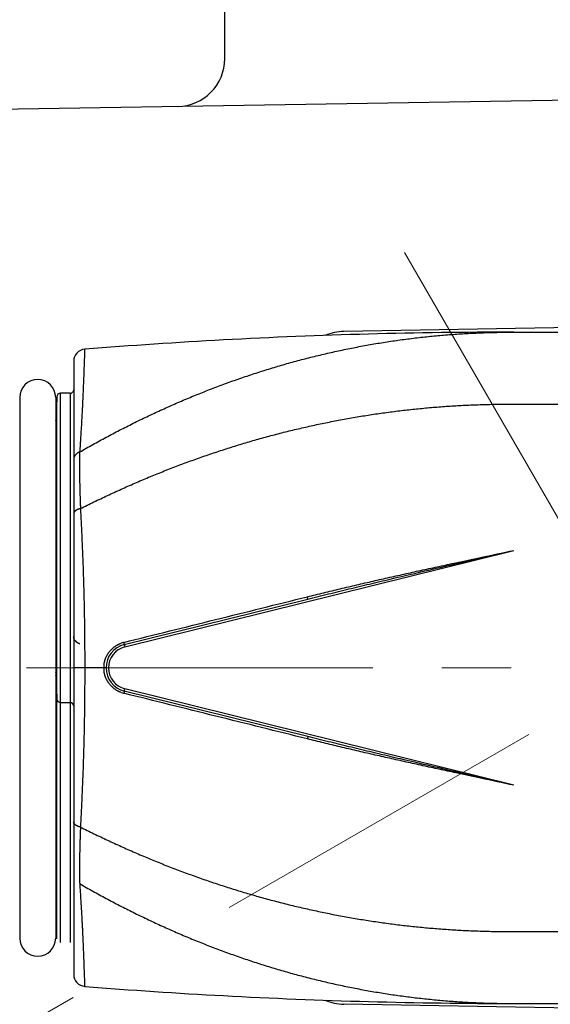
# Model space of a CAD drawing. Header units: millimetres. Extents: x 0 to 1076, y 0 to 742.
# Tile 16 of 127: x 475 to 497, y 211 to 252. Entities that reach past the tile are written whole.
import ezdxf

# ---------------------------------------------------------------- set-up
doc = ezdxf.new("R2010")
doc.units = ezdxf.units.MM
doc.header["$LTSCALE"] = 0.454724
doc.linetypes.add('CENTER', pattern=[50.8, 31.75, -6.35, 6.35, -6.35])
doc.layers.add('NoLayerName_001', color=7, linetype='Continuous')

# ---------------------------------------------------------------- blocks, each defined once
blk = doc.blocks.new('DIM_0003')
at = {"color": 3, "linetype": 'Continuous', "lineweight": 13}
blk.add_lwpolyline([(30.683, 33.447), (7.301, 19.948), (5.136, 18.698)], dxfattribs=at)
blk.add_arc((54.498, 47.197), 54.498, 300, 210, dxfattribs=at)

msp = doc.modelspace()

# ---------------------------------------------------------------- linework, layer by layer
at = {"layer": 'NoLayerName_001', "color": 7, "linetype": 'Continuous', "lineweight": 25}
for p, q in [((483.876358, 250.506525), (483.876358, 287.138627)), ((516.844362, 249.065757), (458.344362, 248.129757)), ((513.84188, 239.563192), (488.84188, 239.132158)), ((513.84188, 210.633347), (488.84188, 211.064381))]:
    msp.add_line(p, q, dxfattribs=at)
at = {"layer": 'NoLayerName_001', "color": 4, "linetype": 'CENTER', "lineweight": 13}
for p, q in [((491.376358, 242.419282), (533.058333, 170.223983)), ((484.05585, 215.098774), (519.341304, 235.470841)), ((536.246124, 225.098774), (428.376358, 225.098774))]:
    msp.add_line(p, q, dxfattribs=at)
at = {"layer": 'NoLayerName_001', "color": 60, "linetype": 'Continuous', "lineweight": 25}
for p, q in [((495.926863, 239.098873), (495.926863, 239.086108)), ((495.926863, 239.098774), (501.426863, 239.098774)), ((477.576863, 237.887575), (477.576863, 212.309974)), ((475.326863, 236.373774), (475.326863, 213.823774)), ((476.826863, 236.373774), (476.826863, 213.823774)), ((476.873038, 236.402701), (476.849826, 235.516285)), ((476.873038, 213.794848), (476.873038, 236.402701)), ((477.426863, 236.548774), (477.022987, 236.548774)), ((477.022987, 213.648774), (477.022987, 236.548774)), ((477.426863, 236.548774), (477.426863, 213.648774)), ((495.926863, 236.098774), (501.426863, 236.098774)), ((476.854255, 235.494918), (476.849266, 235.494848)), ((476.856466, 214.823714), (476.856466, 235.373835)), ((479.710139, 225.972291), (495.926863, 229.995743)), ((479.686059, 226.069348), (487.339892, 227.968303)), ((479.686059, 226.069348), (479.710139, 225.972291)), ((478.926875, 225.098774), (477.576863, 225.098774)), ((476.849266, 224.702701), (476.851489, 224.702669)), ((476.849826, 224.681264), (476.873038, 223.794848)), ((476.851489, 224.702669), (476.854255, 224.70263)), ((479.686059, 224.128201), (479.710139, 224.225258)), ((487.339892, 222.229246), (479.686059, 224.128201)), ((495.926863, 220.201806), (479.710139, 224.225258)), ((477.022987, 223.648774), (477.426863, 223.648774)), ((495.926863, 214.098774), (501.426863, 214.098774)), ((495.926863, 211.098675), (495.926863, 211.111441)), ((495.926863, 211.098774), (501.426863, 211.098774)), ((495.926863, 211.098774), (501.426863, 211.098774))]:
    msp.add_line(p, q, dxfattribs=at)
at = {"layer": 'NoLayerName_001', "color": 7, "linetype": 'Continuous', "lineweight": 25}
for centre, start, end in [((481.876358, 250.506525), 270.9166543, 0), ((488.876358, 237.132455), 90.9877604, 113.8621759), ((488.876358, 213.064084), 246.0602776, 269.0122396)]:
    msp.add_arc(centre, 2, start, end, dxfattribs=at)
at = {"layer": 'NoLayerName_001', "color": 60, "linetype": 'Continuous', "lineweight": 25}
for centre, radius, start, end in [((495.92796, 14.252343), 224.846602, 90.00027958, 93.08677704), ((495.927523, 14.28334), 224.815626, 93.08709118, 94.56432786), ((478.076863, 237.887572), 0.5, 94.5642734, 179.9996554), ((476.076863, 236.373774), 0.75, 0, 180), ((477.426863, 236.698774), 0.15, 270, 359.9999978), ((477.022987, 236.398774), 0.15, 90, 178.4999977), ((476.699317, 235.498774), 0.15, 328.6977395, 358.5), ((479.926863, 225.098774), 1, 103.9340145, 256.0659855), ((479.926863, 225.098774), 0.899994, 103.9340145, 256.0659855), ((479.936573, 225.086956), 1.106939, 104.539477, 110.2741969), ((479.934294, 225.095269), 1.09832, 103.9369232, 104.5332395), ((479.924824, 225.098291), 1.090359, 173.4556271, 179.9745914), ((479.924768, 225.099253), 1.090304, 180.0251471, 186.5470554), ((476.699317, 224.698774), 0.15, 1.5, 31.3022605), ((479.936727, 225.111051), 1.107421, 249.7289915, 255.458766), ((479.93451, 225.102964), 1.099037, 255.464809, 256.0607408), ((477.022987, 223.798774), 0.15, 181.5000023, 270), ((477.426863, 223.498774), 0.15, 0, 89.9999978), ((476.076863, 213.823774), 0.75, 180, 0), ((478.076863, 212.309973), 0.5, 179.9999469, 265.4356402), ((495.927523, 435.914209), 224.815626, 265.43567214, 266.91290882), ((495.92796, 435.945206), 224.846602, 266.91322296, 269.99972042)]:
    msp.add_arc(centre, radius, start, end, dxfattribs=at)
for points, knots in [([(477.827797, 234.101068), (478.011427, 234.204905), (478.377596, 234.414635), (478.933727, 234.717076), (479.493965, 235.012034), (480.058952, 235.297992), (480.628393, 235.575077), (481.202244, 235.842974), (481.780395, 236.101489), (482.362752, 236.350391), (482.949203, 236.589471), (483.539607, 236.81857), (484.133824, 237.037523), (484.73171, 237.246163), (485.333124, 237.444325), (485.937924, 237.631844), (486.545966, 237.808555), (487.157103, 237.974282), (487.771156, 238.128926), (488.387931, 238.27241), (489.007235, 238.404649), (489.628873, 238.525561), (490.25265, 238.635063), (490.878373, 238.733073), (491.505841, 238.8195), (492.134833, 238.894297), (492.765102, 238.957516), (493.396397, 239.009149), (494.028465, 239.049354), (494.661056, 239.077678), (495.293906, 239.095951), (495.715912, 239.096969), (495.926863, 239.098873)], [0, 0, 0, 0, 0.632865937, 1.265888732, 1.899024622, 2.532236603, 3.165494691, 3.798776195, 4.432065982, 5.065356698, 5.698642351, 6.331910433, 6.965152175, 7.598364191, 8.231548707, 8.86471379, 9.49787357, 10.131046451, 10.764238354, 11.397448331, 12.03067723, 12.663927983, 13.29720582, 13.930518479, 14.56387604, 15.197273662, 15.83068113, 16.464063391, 17.097382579, 17.730598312, 18.36366799, 18.996547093, 18.996547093, 18.996547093, 18.996547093]), ([(478.037074, 238.385986), (478.035792, 238.360016), (478.033134, 238.308081), (478.029705, 238.230152), (478.024335, 238.100256), (478.010081, 237.710494), (477.994726, 237.268736), (477.977237, 236.827057), (477.967446, 236.593249), (477.958209, 236.385442), (477.949724, 236.203629), (477.942168, 236.047803), (477.934318, 235.891992), (477.924813, 235.71023), (477.913486, 235.502526), (477.900172, 235.268892), (477.884801, 235.009331), (477.860883, 234.620044), (477.840921, 234.308666), (477.827797, 234.101069)], [0, 0, 0, 0, 0.078004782, 0.156008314, 0.234011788, 0.468026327, 1.326072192, 1.560085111, 1.794098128, 2.028111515, 2.184120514, 2.340129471, 2.496138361, 2.652147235, 2.886160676, 3.120174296, 3.354187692, 3.666204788, 4.290239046, 4.290239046, 4.290239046, 4.290239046]), ([(477.861936, 231.740953), (478.048722, 231.833202), (478.42139, 232.019643), (478.986087, 232.287778), (479.554159, 232.548864), (480.126122, 232.801506), (480.70171, 233.045872), (481.28087, 233.281712), (481.86349, 233.508889), (482.449475, 233.727231), (483.038715, 233.936593), (483.631087, 234.136868), (484.226468, 234.327944), (484.824735, 234.50971), (485.425765, 234.682053), (486.029433, 234.844863), (486.635617, 234.998029), (487.244189, 235.141433), (487.855003, 235.275018), (488.467905, 235.398735), (489.082743, 235.512535), (489.699361, 235.616367), (490.317607, 235.71018), (490.937325, 235.793926), (491.558359, 235.867548), (492.180534, 235.931024), (492.803662, 235.984398), (493.427548, 236.027663), (494.052, 236.06096), (494.676824, 236.083894), (495.301822, 236.098061), (495.71854, 236.097771), (495.926863, 236.098842)], [0, 0, 0, 0, 0.62497026, 1.250068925, 1.875262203, 2.500520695, 3.125819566, 3.751138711, 4.376462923, 5.001782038, 5.627089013, 6.25237738, 6.877643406, 7.502886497, 8.128109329, 8.753317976, 9.37852205, 10.003733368, 10.628956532, 11.25419293, 11.879444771, 12.504715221, 13.130008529, 13.755330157, 14.380686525, 15.006071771, 15.631462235, 16.256831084, 16.882149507, 17.507386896, 18.13251102, 18.757488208, 18.757488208, 18.757488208, 18.757488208]), ([(476.854255, 235.494918), (476.854167, 235.49301), (476.854047, 235.489181), (476.853525, 235.483446), (476.852803, 235.477711), (476.851849, 235.471989), (476.850676, 235.466293), (476.849286, 235.460634), (476.847684, 235.455025), (476.845872, 235.449478), (476.843856, 235.444003), (476.841639, 235.438614), (476.839225, 235.433323), (476.83662, 235.42814), (476.83382, 235.423083), (476.830859, 235.418143), (476.828699, 235.414979), (476.827645, 235.413385)], [0, 0, 0, 0, 0.00573135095, 0.01148893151, 0.01726957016, 0.02306966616, 0.02888527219, 0.03471217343, 0.04054596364, 0.04638211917, 0.05221607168, 0.05804328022, 0.06385930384, 0.06965987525, 0.07544097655, 0.08119891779, 0.08693041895, 0.08693041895, 0.08693041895, 0.08693041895]), ([(476.856466, 235.373835), (476.856403, 235.372386), (476.856311, 235.369481), (476.855963, 235.365131), (476.855492, 235.360784), (476.854877, 235.356446), (476.854127, 235.352122), (476.853242, 235.347818), (476.852224, 235.34354), (476.851075, 235.339292), (476.849798, 235.33508), (476.848393, 235.330909), (476.846864, 235.326785), (476.845212, 235.322714), (476.843439, 235.318699), (476.841547, 235.314748), (476.839538, 235.310865), (476.837413, 235.307055), (476.835176, 235.303318), (476.832824, 235.299658), (476.830375, 235.296066), (476.828637, 235.293746), (476.827781, 235.292577)], [0, 0, 0, 0, 0.004352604, 0.00871565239, 0.01308819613, 0.01746911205, 0.02185712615, 0.02625083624, 0.03064873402, 0.03504922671, 0.03945065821, 0.04385133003, 0.04824952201, 0.05264351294, 0.05703160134, 0.06141212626, 0.06578348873, 0.07014502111, 0.07449886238, 0.07884765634, 0.08319397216, 0.08754030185, 0.08754030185, 0.08754030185, 0.08754030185]), ([(476.856466, 235.373835), (476.856461, 235.381018), (476.856462, 235.392691), (476.856423, 235.407953), (476.856374, 235.419619), (476.856287, 235.433083), (476.856182, 235.444759), (476.856094, 235.453748), (476.856048, 235.457346), (476.856006, 235.460035), (476.855955, 235.462713), (476.855851, 235.467163), (476.855715, 235.471628), (476.855599, 235.477068), (476.855594, 235.480749), (476.855484, 235.484369), (476.855323, 235.486918), (476.854835, 235.489445), (476.854859, 235.492135), (476.854419, 235.493976), (476.854255, 235.494918)], [0, 0, 0, 0, 0.0215500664, 0.0350181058, 0.0457870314, 0.0565479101, 0.0754101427, 0.0808167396, 0.0835148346, 0.0862053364, 0.0888851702, 0.0915513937, 0.0995585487, 0.1022855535, 0.1078740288, 0.1106018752, 0.1131515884, 0.1155249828, 0.1183024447, 0.1211719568, 0.1211719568, 0.1211719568, 0.1211719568]), ([(477.827797, 234.101068), (477.823528, 234.099295), (477.814955, 234.095824), (477.802283, 234.090161), (477.789734, 234.084218), (477.777341, 234.077941), (477.765114, 234.07134), (477.753068, 234.064408), (477.741216, 234.057142), (477.729575, 234.049538), (477.718159, 234.041594), (477.706987, 234.033305), (477.696082, 234.024667), (477.685471, 234.015678), (477.675176, 234.006333), (477.665224, 233.996629), (477.655638, 233.986563), (477.646444, 233.976131), (477.637669, 233.965334), (477.629343, 233.954178), (477.621501, 233.942672), (477.614178, 233.930829), (477.60741, 233.91866), (477.601231, 233.906177), (477.595678, 233.893392), (477.59079, 233.880322), (477.586593, 233.867001), (477.583107, 233.853475), (477.580348, 233.83979), (477.578373, 233.825993), (477.577076, 233.812134), (477.577, 233.802868), (477.576863, 233.798244)], [0, 0, 0, 0, 0.0138671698, 0.0277450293, 0.0416304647, 0.055521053, 0.0694151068, 0.0833117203, 0.0972108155, 0.1111131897, 0.1250203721, 0.1389307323, 0.1528399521, 0.1667452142, 0.1806455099, 0.1945417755, 0.2084370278, 0.2223364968, 0.2362465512, 0.2501647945, 0.2640852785, 0.278004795, 0.291923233, 0.3058438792, 0.3197737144, 0.3337223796, 0.3476864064, 0.3616524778, 0.375608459, 0.3895441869, 0.4034520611, 0.4173276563, 0.4173276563, 0.4173276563, 0.4173276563]), ([(477.827797, 234.101068), (477.826409, 234.074871), (477.823438, 234.022485), (477.820149, 233.943846), (477.81749, 233.86518), (477.815538, 233.786489), (477.814207, 233.707782), (477.813452, 233.629067), (477.813219, 233.550352), (477.813456, 233.471642), (477.814103, 233.392938), (477.815101, 233.314242), (477.816391, 233.23555), (477.818421, 233.130635), (477.821999, 232.973272), (477.827062, 232.763463), (477.832547, 232.553664), (477.837825, 232.370102), (477.841918, 232.238994), (477.845483, 232.134116), (477.848328, 232.055464), (477.851364, 231.97682), (477.854628, 231.898186), (477.858099, 231.819561), (477.860679, 231.767157), (477.861936, 231.740953)], [0, 0, 0, 0, 0.078701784, 0.157407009, 0.236117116, 0.314832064, 0.39355044, 0.472269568, 0.550985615, 0.629695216, 0.708400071, 0.78710247, 0.865803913, 0.944505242, 1.101908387, 1.33801203, 1.57411541, 1.731519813, 1.888926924, 1.967630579, 2.046333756, 2.125036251, 2.203738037, 2.282439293, 2.361140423, 2.361140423, 2.361140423, 2.361140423]), ([(477.861936, 231.740953), (477.857848, 231.740008), (477.849659, 231.738164), (477.837438, 231.735124), (477.825257, 231.731912), (477.81313, 231.728491), (477.801062, 231.724862), (477.789061, 231.721015), (477.777133, 231.716945), (477.765284, 231.712644), (477.753523, 231.708104), (477.741856, 231.70332), (477.730294, 231.698283), (477.718854, 231.692971), (477.707556, 231.687369), (477.696419, 231.681457), (477.68546, 231.675218), (477.6747, 231.668632), (477.664158, 231.661683), (477.653854, 231.654354), (477.643818, 231.646634), (477.634124, 231.638479), (477.624856, 231.629851), (477.6161, 231.620712), (477.607945, 231.611027), (477.600477, 231.600758), (477.593799, 231.589889), (477.588024, 231.578462), (477.583257, 231.566567), (477.57971, 231.554314), (477.577282, 231.541827), (477.577123, 231.533386), (477.576863, 231.529195)], [0, 0, 0, 0, 0.0125877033, 0.0251812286, 0.0377786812, 0.0503785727, 0.0629798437, 0.0755818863, 0.0881845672, 0.1007882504, 0.1133938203, 0.1260026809, 0.1386145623, 0.1512262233, 0.1638356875, 0.1764428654, 0.1890497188, 0.2016604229, 0.2142815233, 0.2269220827, 0.2395862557, 0.2522549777, 0.2649127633, 0.2775568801, 0.2901994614, 0.3028695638, 0.3156131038, 0.328426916, 0.3412386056, 0.3539921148, 0.3666610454, 0.3792574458, 0.3792574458, 0.3792574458, 0.3792574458]), ([(477.861936, 231.740953), (477.878892, 231.372164), (477.903371, 230.855892), (477.932179, 230.191993), (477.950127, 229.74934), (477.963866, 229.380413), (477.974059, 229.085244), (477.981283, 228.863853), (477.98807, 228.642448), (477.994397, 228.42103), (478.000258, 228.199598), (478.005659, 227.978155), (478.010606, 227.756701), (478.015103, 227.535237), (478.019155, 227.313764), (478.022768, 227.092284), (478.025947, 226.870797), (478.028695, 226.649304), (478.031809, 226.353975), (478.034664, 225.984804), (478.03677, 225.541791), (478.03687, 225.246446), (478.037083, 225.098774)], [0, 0, 0, 0, 1.107536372, 1.550551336, 1.993568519, 2.436586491, 2.658095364, 2.879604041, 3.101112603, 3.322621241, 3.544130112, 3.76563924, 3.987148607, 4.208658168, 4.430167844, 4.651677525, 4.873187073, 5.094696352, 5.31620544, 5.759223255, 6.202240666, 6.645256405, 6.645256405, 6.645256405, 6.645256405]), ([(487.320606, 228.063125), (487.434783, 228.091344), (487.663081, 228.148017), (488.005875, 228.231623), (488.348857, 228.314459), (488.692048, 228.396425), (489.035424, 228.477619), (489.378972, 228.558082), (489.722674, 228.637875), (490.181138, 228.743422), (490.75456, 228.873852), (491.443149, 229.028225), (492.132157, 229.18072), (492.821525, 229.331573), (493.626162, 229.505865), (494.661145, 229.727871), (495.466657, 229.898079), (495.926863, 229.995743)], [0, 0, 0, 0, 0.352839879, 0.705680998, 1.058523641, 1.411367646, 1.764212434, 2.117057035, 2.469900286, 2.822742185, 3.528423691, 4.234104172, 4.939783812, 5.645463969, 6.351146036, 7.409672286, 8.821038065, 8.821038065, 8.821038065, 8.821038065]), ([(487.339892, 227.968303), (487.625461, 228.038646), (488.196436, 228.179997), (489.053881, 228.388031), (489.911802, 228.594096), (490.913298, 228.832056), (492.058507, 229.101284), (493.633957, 229.468068), (494.923604, 229.765378), (495.783542, 229.962824), (495.926863, 229.995743)], [0, 0, 0, 0, 0.882314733, 1.764632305, 2.646954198, 3.529279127, 4.852763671, 6.176239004, 8.382024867, 8.82318229, 8.82318229, 8.82318229, 8.82318229]), ([(487.339892, 227.968303), (487.339986, 227.969025), (487.340369, 227.970541), (487.339804, 227.972708), (487.339729, 227.97482), (487.339526, 227.976822), (487.339227, 227.978878), (487.338855, 227.981014), (487.337898, 227.98601), (487.336945, 227.990988), (487.335971, 227.99593), (487.335549, 227.998027), (487.335117, 228.000128), (487.334677, 228.002235), (487.33423, 228.004345), (487.333626, 228.007161), (487.33286, 228.010678), (487.331933, 228.014893), (487.330996, 228.0191), (487.33005, 228.023301), (487.329094, 228.027498), (487.328129, 228.031695), (487.327154, 228.03589), (487.326169, 228.040085), (487.325176, 228.044278), (487.324174, 228.048469), (487.323164, 228.052659), (487.321978, 228.057545), (487.321119, 228.061032), (487.320606, 228.063125)], [0, 0, 0, 0, 0.00218448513, 0.00458258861, 0.00657091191, 0.00852631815, 0.01061650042, 0.01280181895, 0.01503138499, 0.02587536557, 0.02800635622, 0.03014448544, 0.03229082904, 0.03444362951, 0.0366011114, 0.03876149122, 0.0430837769, 0.04739922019, 0.05170807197, 0.05601326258, 0.06031772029, 0.06462359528, 0.0689309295, 0.07323940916, 0.07754871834, 0.08185853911, 0.08616855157, 0.09047843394, 0.09694230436, 0.09694230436, 0.09694230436, 0.09694230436]), ([(477.827797, 226.09648), (477.823528, 226.098253), (477.814955, 226.101724), (477.802283, 226.107387), (477.789734, 226.11333), (477.777341, 226.119607), (477.765113, 226.126208), (477.753067, 226.13314), (477.741216, 226.140406), (477.729575, 226.14801), (477.718158, 226.155955), (477.706986, 226.164243), (477.696082, 226.172881), (477.68547, 226.181871), (477.675176, 226.191216), (477.665223, 226.20092), (477.655638, 226.210986), (477.646443, 226.221418), (477.637668, 226.232215), (477.629343, 226.243371), (477.621501, 226.254876), (477.614178, 226.26672), (477.60741, 226.278889), (477.601231, 226.291372), (477.595678, 226.304157), (477.59079, 226.317227), (477.586593, 226.330547), (477.583107, 226.344074), (477.580348, 226.357759), (477.578373, 226.371556), (477.577076, 226.385415), (477.577, 226.394681), (477.576863, 226.399304)], [0, 0, 0, 0, 0.013867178, 0.0277450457, 0.0416304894, 0.0555210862, 0.0694151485, 0.0833117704, 0.0972108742, 0.1111132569, 0.1250204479, 0.1389308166, 0.1528400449, 0.1667453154, 0.1806456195, 0.1945418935, 0.2084371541, 0.2223366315, 0.2362466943, 0.2501649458, 0.2640854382, 0.278004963, 0.2919234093, 0.3058440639, 0.3197739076, 0.333722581, 0.3476866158, 0.3616526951, 0.3756086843, 0.3895444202, 0.4034523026, 0.4173279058, 0.4173279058, 0.4173279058, 0.4173279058]), ([(478.841569, 225.222562), (478.843345, 225.235852), (478.846537, 225.2625), (478.8535, 225.302179), (478.861747, 225.341643), (478.871499, 225.380796), (478.882678, 225.419584), (478.895285, 225.457941), (478.909301, 225.495804), (478.924713, 225.533112), (478.9415, 225.569808), (478.95963, 225.605848), (478.979072, 225.641188), (478.999798, 225.675782), (479.021777, 225.709588), (479.044982, 225.742561), (479.069381, 225.774657), (479.094946, 225.805832), (479.121639, 225.836048), (479.149422, 225.865269), (479.178259, 225.893459), (479.208112, 225.92058), (479.238943, 225.946596), (479.270715, 225.97147), (479.303391, 225.995164), (479.336922, 226.017645), (479.371251, 226.038888), (479.406324, 226.05886), (479.442078, 226.077551), (479.478479, 226.094873), (479.515386, 226.111016), (479.540514, 226.12044), (479.553004, 226.125315)], [0, 0, 0, 0, 0.040223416, 0.080496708, 0.120809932, 0.161152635, 0.201514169, 0.241884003, 0.282252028, 0.322609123, 0.362952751, 0.403285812, 0.443610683, 0.48392916, 0.524242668, 0.564552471, 0.604859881, 0.645166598, 0.68547486, 0.725786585, 0.766103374, 0.806426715, 0.84675819, 0.887099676, 0.927453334, 0.967816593, 1.008181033, 1.048537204, 1.088875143, 1.129184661, 1.169455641, 1.209678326, 1.209678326, 1.209678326, 1.209678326]), ([(479.686059, 226.069348), (479.686296, 226.069998), (479.687016, 226.071329), (479.686723, 226.073501), (479.686725, 226.075557), (479.686564, 226.077535), (479.686366, 226.079546), (479.686113, 226.08162), (479.685828, 226.083725), (479.685522, 226.085828), (479.685206, 226.087915), (479.684879, 226.08998), (479.684543, 226.092029), (479.684198, 226.09407), (479.683843, 226.096108), (479.683479, 226.098148), (479.683106, 226.100191), (479.682725, 226.102238), (479.682337, 226.104286), (479.681942, 226.106336), (479.68154, 226.108385), (479.681134, 226.110432), (479.680722, 226.112478), (479.680306, 226.114521), (479.679886, 226.116562), (479.679461, 226.118601), (479.679033, 226.120639), (479.6786, 226.122676), (479.678019, 226.12539), (479.677283, 226.128782), (479.676386, 226.132849), (479.675476, 226.136915), (479.674553, 226.140978), (479.673618, 226.145039), (479.672671, 226.149098), (479.671712, 226.153153), (479.670743, 226.157207), (479.670087, 226.159906), (479.66976, 226.161256)], [0, 0, 0, 0, 0.00207631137, 0.00437574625, 0.00635289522, 0.00828550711, 0.01031565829, 0.0124173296, 0.01455337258, 0.01668640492, 0.01879501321, 0.02088343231, 0.02295815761, 0.02502566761, 0.02709242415, 0.02916418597, 0.03124181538, 0.03332405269, 0.03540962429, 0.03749725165, 0.03958565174, 0.04167353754, 0.04375993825, 0.04584491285, 0.04792872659, 0.05001164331, 0.05209392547, 0.05417583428, 0.05625762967, 0.06042180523, 0.06458711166, 0.06875334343, 0.0729202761, 0.07708768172, 0.08125532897, 0.08542298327, 0.08959040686, 0.09375735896, 0.09375735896, 0.09375735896, 0.09375735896]), ([(478.037083, 225.098774), (478.03687, 224.951103), (478.03677, 224.655758), (478.034664, 224.212745), (478.031809, 223.843574), (478.028695, 223.548244), (478.025947, 223.326752), (478.022768, 223.105265), (478.019155, 222.883785), (478.015103, 222.662312), (478.010606, 222.440848), (478.005659, 222.219394), (478.000258, 221.99795), (477.994397, 221.776519), (477.98807, 221.555101), (477.981283, 221.333696), (477.974059, 221.112305), (477.963866, 220.817135), (477.950127, 220.448209), (477.932179, 220.005555), (477.903371, 219.341656), (477.878892, 218.825385), (477.861936, 218.456596)], [0, 0, 0, 0, 0.443015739, 0.88603315, 1.329050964, 1.550560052, 1.772069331, 1.993578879, 2.21508856, 2.436598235, 2.658107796, 2.879617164, 3.101126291, 3.322635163, 3.544143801, 3.765652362, 3.987161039, 4.208669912, 4.651687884, 5.094705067, 5.53772003, 6.645256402, 6.645256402, 6.645256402, 6.645256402]), ([(476.854255, 224.70263), (476.854167, 224.704539), (476.854046, 224.708368), (476.853525, 224.714103), (476.852803, 224.719839), (476.851849, 224.72556), (476.850677, 224.731257), (476.849287, 224.736916), (476.847684, 224.742525), (476.845873, 224.748073), (476.843857, 224.753547), (476.84164, 224.758937), (476.839226, 224.764228), (476.83662, 224.769411), (476.83382, 224.774469), (476.830859, 224.779409), (476.828699, 224.782573), (476.827645, 224.784166)], [0, 0, 0, 0, 0.00573154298, 0.01148931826, 0.01727015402, 0.02307044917, 0.028886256, 0.03471335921, 0.04054735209, 0.04638371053, 0.05221786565, 0.05804527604, 0.06386150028, 0.06966227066, 0.07544356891, 0.08120170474, 0.08693339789, 0.08693339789, 0.08693339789, 0.08693339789]), ([(476.856466, 224.823714), (476.856403, 224.825163), (476.856311, 224.828068), (476.855963, 224.832418), (476.855492, 224.836765), (476.854877, 224.841103), (476.854127, 224.845427), (476.853242, 224.84973), (476.852224, 224.854009), (476.851075, 224.858257), (476.849798, 224.862469), (476.848393, 224.86664), (476.846864, 224.870764), (476.845212, 224.874835), (476.843439, 224.878849), (476.841547, 224.8828), (476.839538, 224.886683), (476.837413, 224.890494), (476.835176, 224.894231), (476.832824, 224.89789), (476.830375, 224.901483), (476.828637, 224.903803), (476.827781, 224.904972)], [0, 0, 0, 0, 0.00435260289, 0.00871565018, 0.01308819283, 0.01746910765, 0.02185712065, 0.02625082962, 0.03064872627, 0.03504921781, 0.03945064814, 0.04385131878, 0.04824950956, 0.05264349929, 0.05703158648, 0.06141211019, 0.06578347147, 0.07014500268, 0.0744988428, 0.07884763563, 0.08319395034, 0.08754027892, 0.08754027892, 0.08754027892, 0.08754027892]), ([(476.854255, 224.70263), (476.854419, 224.703573), (476.854859, 224.705413), (476.854835, 224.708104), (476.855323, 224.710631), (476.855484, 224.71318), (476.855594, 224.716799), (476.855598, 224.720481), (476.855677, 224.724148), (476.855768, 224.727725), (476.855872, 224.731281), (476.855955, 224.734836), (476.856006, 224.737514), (476.856048, 224.740203), (476.856094, 224.743801), (476.856182, 224.75279), (476.856287, 224.764466), (476.856374, 224.77793), (476.856427, 224.790493), (476.856463, 224.805756), (476.856462, 224.817428), (476.856466, 224.823714)], [0, 0, 0, 0, 0.0028695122, 0.0056469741, 0.0080203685, 0.0105700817, 0.0132979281, 0.0188864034, 0.0216134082, 0.0243001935, 0.0296205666, 0.0322867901, 0.034966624, 0.0376571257, 0.0403552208, 0.0457618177, 0.0646240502, 0.0753849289, 0.0861538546, 0.1023159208, 0.1211719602, 0.1211719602, 0.1211719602, 0.1211719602]), ([(479.553049, 224.072219), (479.540559, 224.077093), (479.51543, 224.086515), (479.478522, 224.102657), (479.442121, 224.119977), (479.406366, 224.138666), (479.371292, 224.158636), (479.336961, 224.179877), (479.303429, 224.202356), (479.270753, 224.226049), (479.238979, 224.250922), (479.208147, 224.276936), (479.178293, 224.304056), (479.149455, 224.332245), (479.121671, 224.361465), (479.094977, 224.39168), (479.06941, 224.422853), (479.04501, 224.454948), (479.021804, 224.48792), (478.999823, 224.521725), (478.979096, 224.556319), (478.959652, 224.591657), (478.941522, 224.627697), (478.924733, 224.664392), (478.909319, 224.701699), (478.895302, 224.739562), (478.882693, 224.777918), (478.871512, 224.816705), (478.861758, 224.855858), (478.853509, 224.895321), (478.846545, 224.935), (478.843351, 224.961648), (478.841575, 224.974937)], [0, 0, 0, 0, 0.040222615, 0.080493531, 0.120802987, 0.16114086, 0.20149696, 0.241861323, 0.2822245, 0.322578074, 0.362919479, 0.403250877, 0.443574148, 0.483890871, 0.524202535, 0.564510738, 0.604817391, 0.645124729, 0.685434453, 0.725747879, 0.766066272, 0.806391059, 0.846724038, 0.887067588, 0.927424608, 0.967792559, 1.008162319, 1.048523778, 1.088866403, 1.129179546, 1.169452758, 1.209676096, 1.209676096, 1.209676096, 1.209676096]), ([(479.686064, 224.128222), (479.686302, 224.127572), (479.687021, 224.126241), (479.686728, 224.124069), (479.68673, 224.122012), (479.686569, 224.120033), (479.686371, 224.118022), (479.686118, 224.115947), (479.685832, 224.113842), (479.685526, 224.111738), (479.68521, 224.109651), (479.684883, 224.107586), (479.684547, 224.105536), (479.684202, 224.103495), (479.683847, 224.101456), (479.683483, 224.099416), (479.68311, 224.097372), (479.682729, 224.095325), (479.68234, 224.093276), (479.681945, 224.091226), (479.681543, 224.089176), (479.681137, 224.087128), (479.680725, 224.085082), (479.680309, 224.083039), (479.679889, 224.080997), (479.679464, 224.078957), (479.679035, 224.076919), (479.678603, 224.074882), (479.678021, 224.072167), (479.677284, 224.068775), (479.676387, 224.064706), (479.675477, 224.06064), (479.674554, 224.056575), (479.673619, 224.052513), (479.672671, 224.048454), (479.671712, 224.044397), (479.670743, 224.040343), (479.670086, 224.037643), (479.669759, 224.036292)], [0, 0, 0, 0, 0.00207673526, 0.0043767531, 0.00635450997, 0.00828761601, 0.0103182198, 0.01242034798, 0.01455686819, 0.01669041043, 0.01879953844, 0.02088847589, 0.02296371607, 0.02503173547, 0.02709899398, 0.02917125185, 0.0312493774, 0.03333211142, 0.03541818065, 0.03750630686, 0.03959520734, 0.04168359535, 0.04377049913, 0.04585597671, 0.0479402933, 0.05002371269, 0.05210649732, 0.05418890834, 0.05627120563, 0.06043638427, 0.06460269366, 0.06876992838, 0.072937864, 0.07710627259, 0.08127492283, 0.08544358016, 0.08961200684, 0.09377996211, 0.09377996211, 0.09377996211, 0.09377996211]), ([(487.339892, 222.229246), (487.339986, 222.228524), (487.340369, 222.227008), (487.339804, 222.224841), (487.339729, 222.22273), (487.339526, 222.220727), (487.339227, 222.218671), (487.338855, 222.216535), (487.337898, 222.211539), (487.336945, 222.206561), (487.335971, 222.201619), (487.335549, 222.199522), (487.335117, 222.19742), (487.334677, 222.195314), (487.33423, 222.193204), (487.333626, 222.190388), (487.33286, 222.186871), (487.331932, 222.182656), (487.330996, 222.178449), (487.33005, 222.174248), (487.329094, 222.17005), (487.328129, 222.165854), (487.327153, 222.161659), (487.326169, 222.157464), (487.325176, 222.153271), (487.324174, 222.149079), (487.323164, 222.144889), (487.321978, 222.140003), (487.321119, 222.136516), (487.320605, 222.134424)], [0, 0, 0, 0, 0.00218433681, 0.00458237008, 0.00657096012, 0.00852653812, 0.01061673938, 0.01280199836, 0.01503148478, 0.02587549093, 0.02800651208, 0.03014466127, 0.03229101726, 0.03444382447, 0.03660130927, 0.03876169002, 0.04308397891, 0.04739943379, 0.05170830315, 0.05601351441, 0.06031799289, 0.06462388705, 0.06893123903, 0.07323973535, 0.0775490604, 0.08185889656, 0.08616892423, 0.09047882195, 0.09694271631, 0.09694271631, 0.09694271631, 0.09694271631]), ([(495.926863, 220.201806), (495.210365, 220.366855), (494.063746, 220.629971), (492.488118, 220.995986), (491.342693, 221.26428), (490.340962, 221.501249), (489.482768, 221.706183), (488.625112, 221.913344), (487.910857, 222.087859), (487.482647, 222.193957), (487.339892, 222.229246)], [0, 0, 0, 0, 2.205785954, 3.529259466, 4.852740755, 5.735065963, 6.617389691, 7.499709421, 8.3820252, 8.823182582, 8.823182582, 8.823182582, 8.823182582]), ([(495.926863, 220.201806), (495.466657, 220.29947), (494.661145, 220.469678), (493.626162, 220.691684), (492.821525, 220.865976), (492.132157, 221.016829), (491.443149, 221.169323), (490.75456, 221.323697), (490.181138, 221.454127), (489.722674, 221.559673), (489.378972, 221.639467), (489.035424, 221.71993), (488.692048, 221.801123), (488.348857, 221.88309), (488.005875, 221.965926), (487.663082, 222.049532), (487.434783, 222.106205), (487.320606, 222.134424)], [0, 0, 0, 0, 1.411365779, 2.469892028, 3.175574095, 3.881254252, 4.586933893, 5.292614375, 5.998295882, 6.35113778, 6.70398103, 7.05682563, 7.409670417, 7.762514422, 8.115357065, 8.468198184, 8.821038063, 8.821038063, 8.821038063, 8.821038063]), ([(477.861936, 218.456595), (477.857848, 218.45754), (477.849659, 218.459385), (477.837437, 218.462424), (477.825257, 218.465637), (477.81313, 218.469058), (477.801062, 218.472687), (477.78906, 218.476533), (477.777132, 218.480604), (477.765284, 218.484905), (477.753523, 218.489445), (477.741856, 218.494229), (477.730294, 218.499266), (477.718854, 218.504577), (477.707556, 218.51018), (477.696418, 218.516092), (477.68546, 218.522331), (477.6747, 218.528916), (477.664158, 218.535865), (477.653854, 218.543195), (477.643818, 218.550914), (477.634124, 218.559069), (477.624856, 218.567698), (477.6161, 218.576836), (477.607944, 218.586522), (477.600476, 218.59679), (477.593798, 218.607659), (477.588024, 218.619087), (477.583257, 218.630982), (477.57971, 218.643235), (477.577282, 218.655722), (477.577123, 218.664163), (477.576863, 218.668354)], [0, 0, 0, 0, 0.0125877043, 0.0251812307, 0.0377786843, 0.0503785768, 0.0629798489, 0.0755818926, 0.0881845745, 0.1007882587, 0.1133938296, 0.1260026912, 0.1386145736, 0.1512262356, 0.1638357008, 0.1764428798, 0.1890497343, 0.2016604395, 0.214281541, 0.2269221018, 0.2395862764, 0.252255, 0.2649127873, 0.2775569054, 0.2901994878, 0.3028695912, 0.3156131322, 0.3284269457, 0.3412386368, 0.3539921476, 0.3666610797, 0.3792574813, 0.3792574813, 0.3792574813, 0.3792574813]), ([(477.861936, 218.456595), (477.860679, 218.430392), (477.858099, 218.377988), (477.854627, 218.299363), (477.851363, 218.220728), (477.848327, 218.142084), (477.845482, 218.063433), (477.841916, 217.958555), (477.837823, 217.827447), (477.832545, 217.643885), (477.827061, 217.434085), (477.821999, 217.224276), (477.818421, 217.066914), (477.816392, 216.961998), (477.815102, 216.883307), (477.814104, 216.80461), (477.813457, 216.725907), (477.81322, 216.647197), (477.813453, 216.568482), (477.814208, 216.489767), (477.815539, 216.41106), (477.81749, 216.332368), (477.820149, 216.253703), (477.823438, 216.175064), (477.826409, 216.122678), (477.827797, 216.096481)], [0, 0, 0, 0, 0.07870113, 0.157402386, 0.236104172, 0.314806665, 0.393509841, 0.472213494, 0.629620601, 0.787025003, 1.023128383, 1.259232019, 1.416635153, 1.495336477, 1.574037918, 1.652740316, 1.731445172, 1.810154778, 1.888870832, 1.967589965, 2.046308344, 2.125023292, 2.203733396, 2.282438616, 2.361140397, 2.361140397, 2.361140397, 2.361140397]), ([(477.861936, 218.456595), (478.048722, 218.364347), (478.42139, 218.177906), (478.986087, 217.909771), (479.554159, 217.648685), (480.126122, 217.396043), (480.70171, 217.151677), (481.28087, 216.915837), (481.86349, 216.68866), (482.449475, 216.470318), (483.038715, 216.260956), (483.631087, 216.06068), (484.226468, 215.869605), (484.824735, 215.687839), (485.425765, 215.515496), (486.029433, 215.352686), (486.635617, 215.19952), (487.244189, 215.056116), (487.855003, 214.922531), (488.467905, 214.798813), (489.082743, 214.685014), (489.699361, 214.581182), (490.317607, 214.487369), (490.937325, 214.403623), (491.558359, 214.330001), (492.180534, 214.266525), (492.803662, 214.213151), (493.427548, 214.169885), (494.052, 214.136588), (494.676824, 214.113655), (495.301822, 214.099488), (495.71854, 214.099778), (495.926863, 214.098707)], [0, 0, 0, 0, 0.62497026, 1.250068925, 1.875262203, 2.500520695, 3.125819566, 3.751138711, 4.376462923, 5.001782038, 5.627089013, 6.25237738, 6.877643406, 7.502886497, 8.128109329, 8.753317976, 9.37852205, 10.003733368, 10.628956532, 11.25419293, 11.879444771, 12.504715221, 13.130008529, 13.755330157, 14.380686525, 15.006071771, 15.631462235, 16.256831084, 16.882149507, 17.507386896, 18.13251102, 18.757488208, 18.757488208, 18.757488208, 18.757488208]), ([(477.827797, 216.096481), (478.011427, 215.992644), (478.377596, 215.782914), (478.933727, 215.480473), (479.493965, 215.185514), (480.058952, 214.899556), (480.628393, 214.622472), (481.202244, 214.354575), (481.780395, 214.096059), (482.362752, 213.847158), (482.949203, 213.608078), (483.539607, 213.378978), (484.133824, 213.160026), (484.73171, 212.951386), (485.333124, 212.753224), (485.937924, 212.565705), (486.545966, 212.388994), (487.157103, 212.223267), (487.771156, 212.068623), (488.387931, 211.925139), (489.007235, 211.7929), (489.628873, 211.671987), (490.25265, 211.562486), (490.878373, 211.464475), (491.505841, 211.378049), (492.134833, 211.303252), (492.765102, 211.240032), (493.396397, 211.1884), (494.028465, 211.148195), (494.661056, 211.119871), (495.293906, 211.101598), (495.715912, 211.100579), (495.926863, 211.098675)], [0, 0, 0, 0, 0.632865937, 1.265888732, 1.899024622, 2.532236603, 3.165494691, 3.798776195, 4.432065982, 5.065356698, 5.698642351, 6.331910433, 6.965152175, 7.598364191, 8.231548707, 8.86471379, 9.49787357, 10.131046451, 10.764238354, 11.397448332, 12.03067723, 12.663927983, 13.29720582, 13.930518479, 14.56387604, 15.197273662, 15.83068113, 16.464063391, 17.097382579, 17.730598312, 18.36366799, 18.996547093, 18.996547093, 18.996547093, 18.996547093]), ([(477.827797, 216.09648), (477.842532, 215.862932), (477.864212, 215.525609), (477.889486, 215.110354), (477.90467, 214.850782), (477.916341, 214.643098), (477.926171, 214.461353), (477.934318, 214.305557), (477.942168, 214.149745), (477.949724, 213.993919), (477.958209, 213.812107), (477.967446, 213.6043), (477.977236, 213.370491), (477.987528, 213.11068), (478.002954, 212.694944), (478.01566, 212.331145), (478.026465, 212.045333), (478.02971, 211.967397), (478.033132, 211.889467), (478.035792, 211.837532), (478.037074, 211.811562)], [0, 0, 0, 0, 0.702038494, 1.014055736, 1.248069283, 1.482082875, 1.638091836, 1.794100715, 1.950109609, 2.10611857, 2.262127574, 2.496140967, 2.730153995, 2.964166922, 3.276184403, 3.978221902, 4.056227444, 4.134230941, 4.212234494, 4.290239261, 4.290239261, 4.290239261, 4.290239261])]:
    msp.add_open_spline(points, degree=3, knots=knots, dxfattribs=at)
for points in [[(479.66976, 226.161256), (480.944901, 226.478234), (483.495183, 227.112191), (486.045464, 227.746147), (487.320605, 228.063125)], [(487.320605, 222.134424), (486.045464, 222.451402), (483.495183, 223.085358), (480.944901, 223.719315), (479.66976, 224.036293)]]:
    msp.add_open_spline(points, degree=3, dxfattribs=at)

# ---------------------------------------------------------------- block references
at = {"layer": 'NoLayerName_001', "color": 3, "linetype": 'Continuous', "lineweight": 13}
msp.add_blockref('DIM_0003', (446.878113, 177.901901), dxfattribs=at)

doc.saveas('drawing.dxf')
